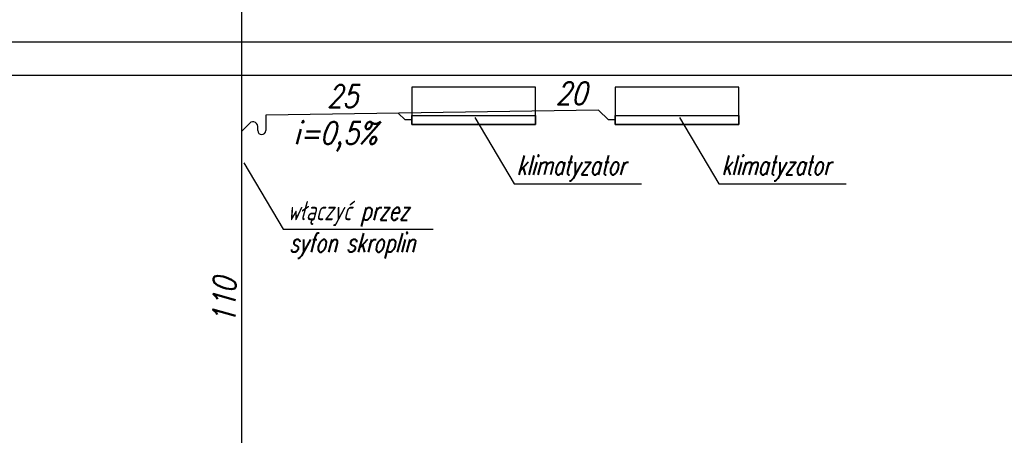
# Model space of a CAD drawing. Header units: millimetres. Extents: x 515 to 621, y 35 to 65.
# Tile 5 of 17: x 544.16 to 552.9, y 51.22 to 54.91. Entities that reach past the tile are written whole.
import ezdxf
from ezdxf.lldxf.tags import DXFTag

# ---------------------------------------------------------------- set-up
doc = ezdxf.new("R2010")
doc.units = ezdxf.units.MM
for name, color, linetype in [('IS_Konstrukcja', 1, 'SOLID'), ('IS_Odbiorniki', 2, 'SOLID'), ('S_Kanalizacja', 6, 'Continuous'), ('S_Opis - kanalizacja', 3, 'Continuous')]:
    doc.layers.add(name, color=color, linetype=linetype)
doc.styles.add('ROMANS', font='romans.shx', dxfattribs={"width": 0.8, "oblique": 10, "height": 16})
tags = doc.linetypes.add('DASHDOT', pattern=[20, 10, -5, 0, -5]).pattern_tags.tags
tags[10:11] = [DXFTag(74, 4), DXFTag(75, 0), DXFTag(340, '0'), DXFTag(46, 0.0), DXFTag(50, 0.0), DXFTag(44, 0.0), DXFTag(45, 0.0)]
tags[8:9] = [DXFTag(74, 4), DXFTag(75, 0), DXFTag(340, '0'), DXFTag(46, 0.0), DXFTag(50, 0.0), DXFTag(44, 0.0), DXFTag(45, 0.0)]
tags[6:7] = [DXFTag(74, 4), DXFTag(75, 0), DXFTag(340, '0'), DXFTag(46, 0.0), DXFTag(50, 0.0), DXFTag(44, 0.0), DXFTag(45, 0.0)]
tags[4:5] = [DXFTag(74, 4), DXFTag(75, 0), DXFTag(340, '0'), DXFTag(46, 0.0), DXFTag(50, 0.0), DXFTag(44, 0.0), DXFTag(45, 0.0)]
tags = doc.linetypes.add('SOLID', pattern=[10, 10, 0]).pattern_tags.tags
tags[6:7] = [DXFTag(74, 4), DXFTag(75, 0), DXFTag(340, '0'), DXFTag(46, 0.0), DXFTag(50, 0.0), DXFTag(44, 0.0), DXFTag(45, 0.0)]
tags[4:5] = [DXFTag(74, 4), DXFTag(75, 0), DXFTag(340, '0'), DXFTag(46, 0.0), DXFTag(50, 0.0), DXFTag(44, 0.0), DXFTag(45, 0.0)]

msp = doc.modelspace()

# ---------------------------------------------------------------- linework, layer by layer
at = {"layer": 'IS_Konstrukcja'}
msp.add_lwpolyline([(531.6512, 54.7137), (566.3955, 54.7137), (566.3955, 48.9188), (566.8705, 48.9188), (566.8705, 48.5188), (566.1003, 48.5188), (565.6705, 48.5188), (565.6705, 48.9188), (566.1455, 48.9188), (566.1455, 54.4137), (532.001, 54.4137)], dxfattribs=at)
at = {"layer": 'IS_Odbiorniki', "ltscale": 0.01}
for points in [[(548.7386, 54.3122), (547.6422, 54.3122), (547.6422, 53.9805), (548.7386, 53.9805)], [(550.5432, 54.3122), (549.4468, 54.3122), (549.4468, 53.9805), (550.5432, 53.9805)], [(548.7386, 53.9805), (547.6422, 53.9805), (547.6422, 54.0583), (548.7386, 54.0583)], [(550.5432, 53.9805), (549.4468, 53.9805), (549.4468, 54.0583), (550.5432, 54.0583)]]:
    msp.add_lwpolyline(points, close=True, dxfattribs=at)
at = {"layer": 'S_Kanalizacja'}
msp.add_line((546.1316, 50.3563), (546.1316, 55.3171), dxfattribs=at)
at = {"layer": 'S_Kanalizacja', "color": 4, "linetype": 'DASHDOT', "ltscale": 0.02}
for p, q in [((549.2986, 54.1081), (546.3452, 54.0629)), ((549.3873, 54.0194), (549.2986, 54.1081)), ((546.3452, 54.0629), (546.3452, 53.9256)), ((547.5827, 54.0194), (547.5212, 54.0809)), ((547.6422, 54.0194), (547.5827, 54.0194)), ((549.4468, 54.0194), (549.3873, 54.0194)), ((546.1936, 53.9811), (546.1352, 53.9227)), ((546.2732, 53.9256), (546.2732, 53.9629))]:
    msp.add_line(p, q, dxfattribs=at)
for centre, radius, start, end in [((546.2307, 53.9601), 0.0426, 3.68836, 150.5528), ((546.3092, 53.9256), 0.036, 180, 0)]:
    msp.add_arc(centre, radius, start, end, dxfattribs=at)
at = {"layer": 'S_Opis - kanalizacja', "color": 1}
for p, q in [((548.1991, 54.0428), (548.5496, 53.453)), ((550.0163, 54.0428), (550.3668, 53.453)), ((546.1497, 53.639), (546.5002, 53.0491))]:
    msp.add_line(p, q, dxfattribs=at)
at = {"layer": 'S_Opis - kanalizacja', "color": 3}
for p, q in [((548.5496, 53.453), (549.679, 53.453)), ((550.3668, 53.453), (551.4962, 53.453)), ((546.5002, 53.0491), (547.8315, 53.0491))]:
    msp.add_line(p, q, dxfattribs=at)

# ---------------------------------------------------------------- texts
at = {"layer": 'S_Opis - kanalizacja', "style": 'ROMANS', "oblique": 15, "width": 0.8}
for s, p in [('20', (548.919, 54.1565)), ('25', (546.8885, 54.1307)), ('i=0,5%%%', (546.5938, 53.8039))]:
    msp.add_text(s, height=0.2, dxfattribs=at).set_placement(p)
at = {"layer": 'S_Opis - kanalizacja', "color": 2, "style": 'ROMANS', "oblique": 15, "width": 0.7}
for s, p in [('klimatyzator', (548.5711, 53.5328)), ('klimatyzator', (550.3883, 53.5328)), ('włączyć przez ', (546.5365, 53.129)), ('syfon skroplin', (546.5535, 52.845))]:
    msp.add_text(s, height=0.17, dxfattribs=at).set_placement(p)
at = {"layer": 'S_Opis - kanalizacja', "style": 'ROMANS', "oblique": 15, "width": 0.8}
msp.add_text('110', height=0.2, rotation=89.22883, dxfattribs=at).set_placement((546.0746, 52.2048))

doc.saveas('drawing.dxf')
